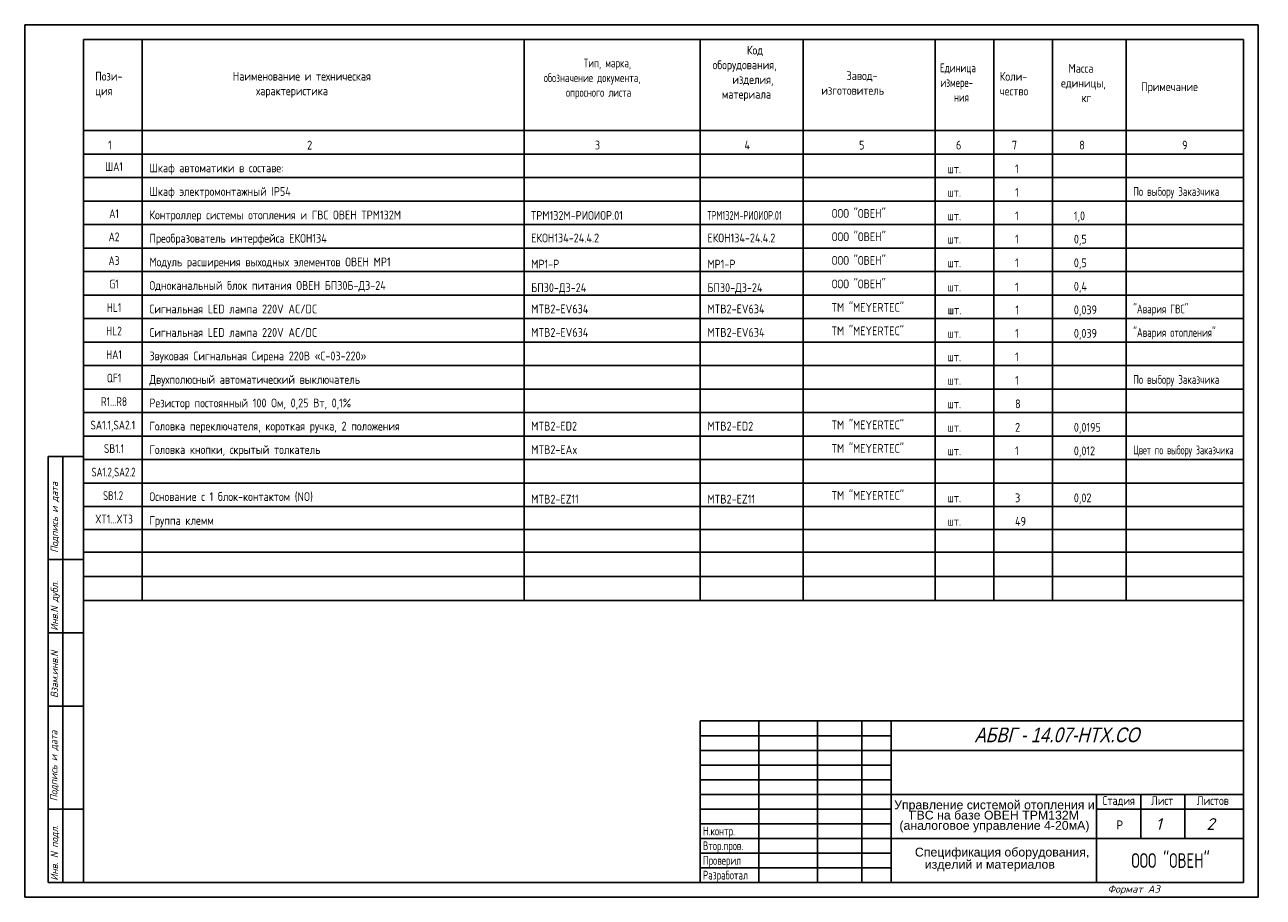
# Model space of a CAD drawing. Header units: millimetres. Extents: x 3779 to 4651, y 1112 to 1409.
# Tile 1 of 2: x 3779 to 4200, y 1112 to 1409. Entities that reach past the tile are written whole.
import ezdxf
from ezdxf.enums import TextEntityAlignment as Align

# ---------------------------------------------------------------- set-up
doc = ezdxf.new("R2010")
doc.units = ezdxf.units.MM
for name, color, linetype in [('_FORMAT OSNOVNAJA', 1, 'Continuous'), ('_FORMAT TONKAJA', 7, 'Continuous'), ('_KIP_NOVOE', 3, 'Continuous'), ('_TABLITSA OSNOVNAJA', 3, 'Continuous'), ('_TABLITSA TONKAJA', 2, 'Continuous'), ('_TEKST', 2, 'Continuous'), ('Текст', 3, 'Continuous'), ('Форматка', 4, 'Continuous')]:
    doc.layers.add(name, color=color, linetype=linetype)
doc.styles.add('35', font='romans.shx', dxfattribs={"width": 0.7, "oblique": 15, "height": 3.5})
doc.styles.add('Arial', font='arial.ttf')
doc.styles.add('Gost_ptb', font='gost_ptb.shx', dxfattribs={"width": 0.9, "oblique": 15})
doc.styles.add('Romans8', font='romans8.shx', dxfattribs={"width": 0.8, "height": 3})

msp = doc.modelspace()

# ---------------------------------------------------------------- linework, layer by layer
at = {"layer": '_FORMAT OSNOVNAJA', "color": 7}
for p, q in [((3798.61, 1116.54), (3798.61, 1403.54)), ((3798.61, 1403.54), (4193.58, 1403.54)), ((4193.58, 1403.54), (4193.58, 1116.54)), ((4008.58, 1171.54), (4008.58, 1116.54)), ((4193.58, 1171.54), (4008.58, 1171.54)), ((3786.58, 1116.54), (3798.58, 1116.54)), ((3786.58, 1116.54), (3798.58, 1116.54)), ((4193.58, 1116.54), (3798.58, 1116.54))]:
    msp.add_line(p, q, dxfattribs=at)
at = {"layer": '_FORMAT TONKAJA', "color": 7, "lineweight": -3}
for p, q in [((3778.61, 1408.54), (3778.61, 1111.54)), ((3778.61, 1408.54), (3778.61, 1111.54)), ((3778.61, 1408.54), (3778.61, 1111.54)), ((4198.61, 1408.54), (4198.61, 1111.54)), ((4198.61, 1408.54), (4198.61, 1111.54)), ((4198.61, 1408.54), (4198.61, 1111.54)), ((4198.61, 1408.54), (4198.61, 1111.54)), ((4198.61, 1408.54), (4198.61, 1111.54))]:
    msp.add_line(p, q, dxfattribs=at)
at = {"layer": '_FORMAT TONKAJA', "color": 7, "linetype": 'ByBlock', "ltscale": 0.4}
msp.add_line((3778.61, 1408.54), (4198.61, 1408.54), dxfattribs=at)
at = {"layer": '_FORMAT TONKAJA', "color": 7, "linetype": 'ByBlock', "lineweight": -3, "ltscale": 0.4}
for p in [(3778.61, 1111.54), (3988.61, 1111.54), (3988.61, 1111.54)]:
    msp.add_line(p, (4198.61, 1111.54), dxfattribs=at)
at = {"layer": '_TABLITSA OSNOVNAJA', "color": 7}
for p, q in [((3798.61, 1403.54), (4193.61, 1403.54)), ((3818.61, 1252.54), (3818.61, 1403.54)), ((3948.61, 1252.54), (3948.61, 1403.54)), ((4008.61, 1252.54), (4008.61, 1403.54)), ((4043.61, 1252.54), (4043.61, 1403.54)), ((4088.61, 1252.54), (4088.61, 1403.54)), ((4108.61, 1252.54), (4108.61, 1403.54)), ((4128.61, 1252.54), (4128.61, 1403.54)), ((4153.61, 1252.54), (4153.61, 1403.54)), ((3798.61, 1372.54), (4193.61, 1372.54)), ((3798.61, 1364.54), (4193.61, 1364.54)), ((3798.61, 1364.54), (4193.61, 1364.54)), ((3798.61, 1364.54), (4193.61, 1364.54)), ((3818.61, 1212.54), (3818.61, 1268.54)), ((3948.61, 1212.54), (3948.61, 1268.54)), ((4008.61, 1212.54), (4008.61, 1268.54)), ((4043.61, 1212.54), (4043.61, 1268.54)), ((4088.61, 1212.54), (4088.61, 1268.54)), ((4108.61, 1212.54), (4108.61, 1268.54)), ((4128.61, 1212.54), (4128.61, 1268.54)), ((4153.61, 1212.54), (4153.61, 1268.54)), ((3798.67, 1220.78), (4193.58, 1220.78)), ((3798.67, 1212.54), (4193.58, 1212.54)), ((3798.67, 1212.54), (4193.58, 1212.54)), ((3798.67, 1212.54), (4193.58, 1212.54)), ((4028.58, 1171.54), (4028.58, 1116.54)), ((4048.58, 1116.54), (4048.58, 1171.54)), ((4063.58, 1171.54), (4063.58, 1116.54)), ((4073.58, 1116.54), (4073.58, 1171.54)), ((4193.58, 1161.54), (4073.58, 1161.54)), ((4073.58, 1146.54), (4193.58, 1146.54)), ((4143.58, 1146.54), (4143.58, 1116.54)), ((4158.58, 1131.54), (4158.58, 1146.54)), ((4173.58, 1146.54), (4173.58, 1131.54)), ((4143.58, 1141.54), (4193.58, 1141.54)), ((4193.58, 1131.54), (4073.58, 1131.54))]:
    msp.add_line(p, q, dxfattribs=at)
at = {"layer": '_TABLITSA TONKAJA', "color": 7}
for p, q in [((3798.61, 1364.54), (4088.61, 1364.54)), ((3798.61, 1356.54), (4088.61, 1356.54)), ((4088.61, 1356.54), (4193.61, 1356.54)), ((3798.61, 1348.54), (4088.61, 1348.54)), ((4088.61, 1348.54), (4193.61, 1348.54)), ((3798.61, 1340.54), (4088.61, 1340.54)), ((4088.61, 1340.54), (4193.61, 1340.54)), ((3798.61, 1332.54), (4193.61, 1332.54)), ((3798.61, 1324.54), (4193.61, 1324.54)), ((3798.61, 1316.54), (4193.58, 1316.54)), ((3798.61, 1308.54), (4088.61, 1308.54)), ((4088.61, 1308.54), (4193.61, 1308.54)), ((3798.61, 1300.54), (4193.61, 1300.54)), ((4088.61, 1300.54), (4193.61, 1300.54)), ((3798.61, 1292.54), (4193.61, 1292.54)), ((3798.61, 1284.54), (4193.61, 1284.54)), ((3798.61, 1276.54), (4193.61, 1276.54)), ((3798.61, 1268.54), (4193.58, 1268.54)), ((3798.61, 1260.54), (4193.61, 1260.54)), ((4088.61, 1260.54), (4193.61, 1260.54)), ((3798.58, 1252.54), (4193.58, 1252.54)), ((3798.61, 1252.54), (4193.61, 1252.54)), ((4193.56, 1244.54), (3798.58, 1244.54)), ((3798.67, 1236.78), (4193.58, 1236.78)), ((3798.67, 1229.03), (4193.58, 1229.03)), ((4008.58, 1166.54), (4073.58, 1166.54)), ((4008.58, 1161.54), (4073.58, 1161.54)), ((4073.58, 1156.54), (4008.58, 1156.54)), ((4073.58, 1156.54), (4008.58, 1156.54)), ((4008.58, 1151.54), (4073.58, 1151.54)), ((4008.58, 1151.54), (4073.58, 1151.54)), ((4008.58, 1146.54), (4073.58, 1146.54)), ((4008.58, 1146.54), (4073.58, 1146.54)), ((4073.58, 1141.54), (4008.58, 1141.54)), ((4073.58, 1141.54), (4008.58, 1141.54)), ((4008.58, 1136.54), (4073.58, 1136.54)), ((4008.58, 1136.54), (4073.58, 1136.54)), ((4073.58, 1131.54), (4008.58, 1131.54)), ((4073.58, 1131.54), (4008.58, 1131.54)), ((4073.58, 1126.54), (4008.58, 1126.54)), ((4073.58, 1126.54), (4008.58, 1126.54)), ((4008.58, 1121.54), (4073.58, 1121.54)), ((4008.58, 1121.54), (4073.58, 1121.54))]:
    msp.add_line(p, q, dxfattribs=at)
at = {"layer": 'Форматка', "color": 7, "lineweight": -3}
for p, q in [((3798.61, 1261.54), (3786.61, 1261.54)), ((3786.61, 1116.54), (3786.61, 1261.54)), ((3791.61, 1116.54), (3791.61, 1261.54)), ((3798.61, 1226.54), (3786.61, 1226.54)), ((3798.61, 1201.54), (3786.61, 1201.54)), ((3798.61, 1176.54), (3786.61, 1176.54)), ((3798.61, 1141.54), (3786.61, 1141.54))]:
    msp.add_line(p, q, dxfattribs=at)

# ---------------------------------------------------------------- texts
at = {"lineweight": -3, "style": 'Arial', "oblique": 15, "width": 0.8}
msp.add_text('АБВГ - 14.07-НТХ.СО ', height=5, dxfattribs=at).set_placement((4159.65, 1166.81), align=Align.MIDDLE_RIGHT)
at = {"color": 7, "style": 'Arial', "width": 0.8}
msp.add_text('Р', height=3, dxfattribs=at).set_placement((4150.36, 1134.67))
at = {"insert": (4108.78, 1139.04), "char_height": 3, "width": 70.3893, "attachment_point": 5, "line_spacing_factor": 0.7, "style": 'Arial'}
msp.add_mtext('Управление системой отопления и ГВС на базе ОВЕН ТРМ132М (аналоговое управление 4-20мА)', dxfattribs=at)
at = {"layer": '_KIP_NOVOE', "color": 7, "style": 'Arial'}
for s, p in [('Спецификация оборудования,', (4081.71, 1125.4)), ('изделий и материалов', (4085.07, 1121.24))]:
    msp.add_text(s, height=3, dxfattribs=at).set_placement(p)
at = {"layer": '_TEKST', "color": 7, "style": 'Romans8'}
for s, width, p in [('1', 0.8, (3807.61, 1366.07)), ('2', 0.8, (3875.61, 1366.08)), ('3', 0.8, (3973.61, 1366.09)), ('4', 0.8, (4024.61, 1366.09)), ('5', 0.8, (4063.61, 1366.08)), ('6', 0.8, (4096.61, 1366.08)), ('7', 0.8, (4115.61, 1366.08)), ('8', 0.8, (4138.61, 1366.08)), ('9', 0.8, (4173.61, 1366.08)), ('ША1', 0.75, (3809, 1358.77)), ('A1', 0.75, (3809, 1342.77)), ('A2', 0.75, (3809.01, 1334.84)), ('A3', 0.75, (3809, 1326.77)), ('G1', 0.75, (3809, 1318.77)), ('HL1', 0.75, (3809, 1310.77)), ('HL2', 0.75, (3809, 1302.77)), ('HA1', 0.75, (3809, 1294.77)), ('QF1', 0.75, (3809, 1286.77)), ('R1...R8', 0.75, (3809, 1278.77)), ('SA1.1,SA2.1', 0.75, (3808.59, 1270.77)), ('SB1.1', 0.75, (3809, 1262.77)), ('SA1.2,SA2.2', 0.7, (3808.85, 1254.77)), ('SB1.2', 0.7, (3808.67, 1246.77)), ('XT1...XT3', 0.75, (3809, 1238.77))]:
    msp.add_text(s, height=3, dxfattribs=dict(at, width=width)).set_placement(p, align=Align.CENTER)
at = {"layer": '_TEKST', "color": 7, "ltscale": 0.5, "style": 'Romans8'}
for s, width, p in [('Шкаф автоматики в составе:', 0.8, (3821.05, 1358.3)), ('Шкаф электромонтажный IP54', 0.8, (3821.05, 1350.3)), ('По выбору Заказчика', 0.7, (4156.05, 1350.3)), ('Контроллер системы отопления и ГВС ОВЕН ТРМ132М ', 0.8, (3821.05, 1342.3)), ('ООО "ОВЕН"', 0.8, (4053.4, 1342.82)), ('ТРМ132М-РИОИОР.01', 0.8, (3951.01, 1342.13)), ('ТРМ132М-РИОИОР.01', 0.65, (4011.01, 1342.13)), ('Преобразователь интерфейса ЕКОН134', 0.8, (3821.06, 1334.36)), ('ЕКОН134-24.4.2', 0.8, (3951.02, 1334.46)), ('ЕКОН134-24.4.2', 0.8, (4011.02, 1334.46)), ('ООО "ОВЕН"', 0.8, (4053.41, 1334.88)), ('Модуль расширения выходных элементов ОВЕН МР1', 0.8, (3821.05, 1326.3)), ('МР1-Р', 0.8, (3951.05, 1325.56)), ('МР1-Р', 0.8, (4011.05, 1325.56)), ('ООО "ОВЕН"', 0.8, (4053.4, 1326.82)), ('Одноканальный блок питания ОВЕН БП30Б-Д3-24', 0.8, (3821.05, 1318.3)), ('БП30-Д3-24', 0.8, (3951.05, 1317.56)), ('БП30-Д3-24', 0.8, (4011.05, 1317.56)), ('ООО "ОВЕН"', 0.8, (4053.4, 1318.82)), ('Сигнальная LED лампа 220V AC/DC', 0.8, (3821.05, 1310.3)), ('MTB2-EV634', 0.8, (3951.05, 1310.31)), ('MTB2-EV634', 0.8, (4011.05, 1310.31)), ('ТМ "MEYERTEC"', 0.8, (4053.4, 1310.82)), ('"Авария ГВС"', 0.7, (4156.05, 1310.3)), ('Сигнальная LED лампа 220V AC/DC', 0.8, (3821.05, 1302.3)), ('MTB2-EV634', 0.8, (3951.05, 1302.31)), ('MTB2-EV634', 0.8, (4011.05, 1302.31)), ('ТМ "MEYERTEC"', 0.8, (4053.4, 1302.82)), ('"Авария отопления"', 0.7, (4156.05, 1302.3)), ('Звуковая Сигнальная Сирена 220В «С-03-220»', 0.8, (3821.05, 1294.3)), ('Двухполюсный автоматический выключатель', 0.8, (3821.05, 1286.3)), ('По выбору Заказчика', 0.7, (4156.05, 1286.3)), ('Резистор постоянный 100 Ом, 0,25 Вт, 0,1%%%', 0.8, (3821.05, 1278.3)), ('ТМ "MEYERTEC"', 0.8, (4053.4, 1270.82)), ('Головка переключателя, короткая ручка, 2 положения', 0.8, (3821.05, 1270.42)), ('MTB2-ED2', 0.8, (3951.05, 1270.42)), ('MTB2-ED2', 0.8, (4011.05, 1270.42)), ('Головка кнопки, скрытый толкатель', 0.8, (3821.05, 1262.42)), ('MTB2-EAx', 0.8, (3951.05, 1262.42)), ('ТМ "MEYERTEC"', 0.8, (4053.4, 1262.82)), ('Цвет по выбору Заказчика', 0.56, (4156.05, 1262.3)), ('Основание с 1 блок-контактом (NO)', 0.8, (3821.05, 1246.42)), ('MTB2-EZ11', 0.8, (3951.05, 1245.56)), ('MTB2-EZ11', 0.8, (4011.05, 1245.56)), ('ТМ "MEYERTEC"', 0.8, (4053.4, 1246.82)), ('Группа клемм', 0.8, (3821.05, 1238.3))]:
    msp.add_text(s, height=3, dxfattribs=dict(at, width=width)).set_placement(p)
at = {"layer": '_TEKST', "color": 7, "style": 'Romans8', "width": 0.8}
for s, p in [('шт.', (4092.78, 1358)), ('1', (4115.82, 1358)), ('шт.', (4092.78, 1350)), ('1', (4115.82, 1350)), ('шт.', (4092.78, 1342)), ('1', (4115.82, 1342)), ('1,0', (4135.82, 1342)), ('1', (4115.83, 1334.07)), ('0,5', (4135.83, 1334.07)), ('шт.', (4092.79, 1334.07)), ('1', (4115.82, 1326)), ('0,5', (4135.82, 1326)), ('шт.', (4092.78, 1326)), ('шт.', (4092.78, 1317.76)), ('1', (4115.82, 1317.76)), ('0,4', (4135.82, 1318)), ('шт.', (4092.87, 1309.98)), ('1', (4115.91, 1309.98)), ('0,039', (4135.82, 1310)), ('шт.', (4092.78, 1302)), ('1', (4115.82, 1302)), ('0,039', (4135.82, 1302)), ('шт.', (4092.78, 1294)), ('1', (4115.82, 1294)), ('шт.', (4092.78, 1286)), ('1', (4115.82, 1286)), ('шт.', (4092.78, 1278)), ('8', (4115.82, 1278)), ('шт.', (4092.78, 1270)), ('2', (4115.82, 1270)), ('0,0195', (4135.82, 1270)), ('шт.', (4092.78, 1262)), ('1', (4115.82, 1262)), ('0,012', (4135.82, 1262)), ('3', (4115.82, 1246)), ('0,02', (4135.82, 1246)), ('шт.', (4092.78, 1246)), ('шт.', (4092.78, 1238)), ('49', (4115.82, 1238))]:
    msp.add_text(s, height=3, dxfattribs=at).set_placement(p)
at = {"layer": '_TEKST', "color": 7, "char_height": 3, "attachment_point": 1, "style": 'Romans8'}
for s, insert, width in [('\\pi11.602;Код \\P\\pi-0.061587;оборудования, \\P\\pi6.6527;изделия, \\P\\pi3.0625;материала', (4012.9, 1401.4), 31.6534), ('\\pi17.098;{\\W0.7;Тип, марка,\\P\\pi3.4967;обозначение документа, \\P\\pi11.066;опросного листа}', (3951.82, 1397.02), 56.7908), ('Пози-\\Pция', (3802.61, 1392.54), 14.0945), ('Наименование и техническая\\P     характеристика', (3849.43, 1392.54), 72.8331), ('\\pi8.5956;Завод-\\P\\pi0;изготовитель', (4049.83, 1392.71), 33.2562), ('\\pi0.10366;{\\W0.7;Единица\\P\\pi0.2713;измере-\\P\\pi4.8537;ния}', (4090.14, 1395.38), 16.6643), ('Коли-\\Pчество', (4110.59, 1392.48), 15.9524), ('\\pi4.1866;Масса\\P\\pi1.6339;единицы, \\P\\pi8.6319;кг', (4129.82, 1395.21), 22.473), ('Примечание', (4158.74, 1388.96), 29.0507)]:
    msp.add_mtext(s, dxfattribs=dict(at, insert=insert, width=width))
at = {"layer": 'Текст', "color": 7, "ltscale": 6.666667, "char_height": 3, "style": 'Romans8'}
for s, insert, width, attachment_point in [('Стадия', (4151.08, 1145.94), 15, 2), ('\\pi3.55;Лист', (4158.58, 1145.94), 15, 1), ('\\pi4.1499;Листов', (4173.58, 1145.94), 20, 1)]:
    msp.add_mtext(s, dxfattribs=dict(at, insert=insert, width=width, attachment_point=attachment_point))
at = {"layer": 'Текст', "color": 7, "insert": (4009.53, 1150.58), "char_height": 3, "width": 21.4279, "attachment_point": 1, "style": 'Romans8'}
msp.add_mtext('{\\W0.7;\\P\\P\\PН.контр.   \\PВтор.пров.\\PПроверил\\PРазработал}', dxfattribs=at)
at = {"layer": 'Форматка', "color": 7, "lineweight": -3, "style": '35', "oblique": 15, "width": 0.9}
for s, p in [('Подпись и дата', (3789.95, 1228.79)), ('Инв.N дубл.', (3789.95, 1202.25)), ('Взам.инв.N', (3789.95, 1179.37)), ('Подпись и дата', (3789.75, 1144.21)), ('Инв. N подл.', (3789.95, 1117.18))]:
    msp.add_text(s, height=2.5, rotation=90, dxfattribs=at).set_placement(p)
at = {"layer": 'Форматка', "color": 0, "lineweight": -3, "style": '35', "oblique": 15}
for s, p in [('1', (4163.69, 1134.47)), ('2', (4180.95, 1134.47))]:
    msp.add_text(s, height=4, dxfattribs=at).set_placement(p)
at = {"layer": 'Форматка', "color": 7, "style": 'Gost_ptb', "width": 0.9}
msp.add_text('ООО "ОВЕН"', height=5, dxfattribs=at).set_placement((4168.76, 1124.03), align=Align.MIDDLE_CENTER)
at = {"layer": 'Форматка', "color": 7, "lineweight": -3, "style": '35', "oblique": 15}
msp.add_text('Формат А3', height=2.5, dxfattribs=at).set_placement((4147.3, 1113.08))

doc.saveas('drawing.dxf')
